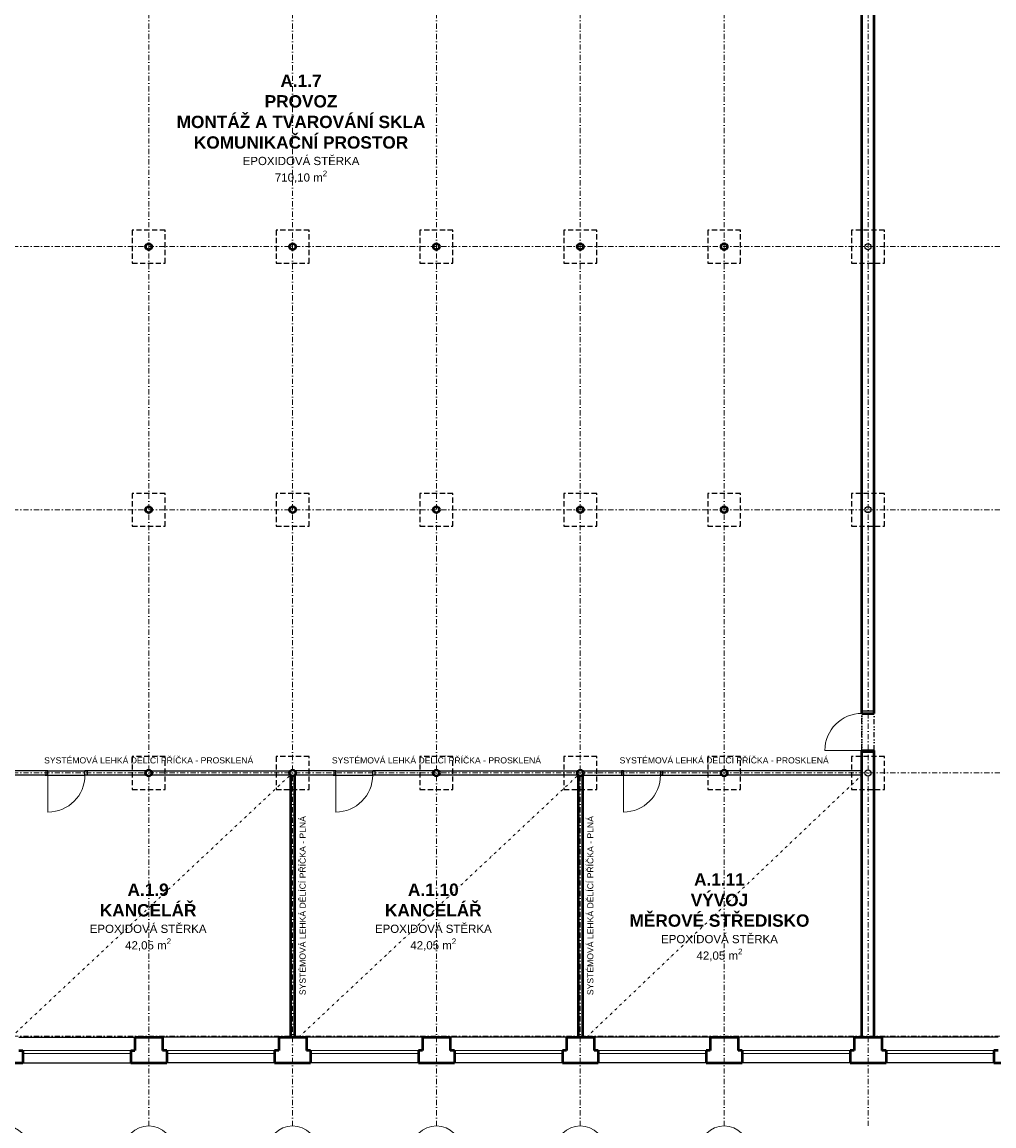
# Model space of a CAD drawing. Header units: millimetres. Extents: x 887082 to 1346431, y -219716 to -98064.
# Tile 6 of 37: x 929734 to 953378, y -178808 to -151966. Entities that reach past the tile are written whole.
import ezdxf

# ---------------------------------------------------------------- set-up
doc = ezdxf.new("R2010")
doc.units = ezdxf.units.MM
doc.header["$LTSCALE"] = 10
for name, pattern in [('DASHDOT', [25.4, 12.7, -6.35, 0, -6.35]), ('DASHED', [19.05, 12.7, -6.35]), ('DIVIDE', [31.75, 12.7, -6.35, 0, -6.35, 0, -6.35]), ('DIVIDE2', [15.875, 6.35, -3.175, 0, -3.175, 0, -3.175]), ('DOT', [6.35, 0, -6.35])]:
    doc.linetypes.add(name, pattern=pattern)
for name, color, linetype, lineweight in [('CKDVERE_', 7, 'Continuous', 15), ('CKDVERE_NADROVINOU', 1, 'DIVIDE', 18), ('CKDVERE_PRAH', 7, 'Continuous', 25), ('CKDVERE_ZARUBNE_LISOVANE', 7, 'Continuous', 25), ('CKOKNA', 1, 'Continuous', 9), ('CKSTENY_OSY', 1, 'DASHDOT', 15), ('CKSTENY_REZ', 6, 'Continuous', 50), ('CKTEXTY_MALE', 3, 'Continuous', 25), ('CKTEXTY_STREDNI', 6, 'Continuous', 50), ('S-GRID-IDEN', 7, 'Continuous', 9), ('TP_podhledy', 1, 'DIVIDE2', 15)]:
    doc.layers.add(name, color=color, linetype=linetype, lineweight=lineweight)
doc.layers.add('CKDVERE_DORAZ', color=7, linetype='DOT', lineweight=25, plot=False)
for name, color, linetype in [('CKSTENY_NADROVINOU', 7, 'DIVIDE'), ('CKSTENY_PODROVINOU', 7, 'Continuous'), ('CKSTENY_SKRYTE', 7, 'DASHED')]:
    doc.layers.add(name, color=color, linetype=linetype)
doc.styles.add('TOP_ARIAL_CE', font='arial.ttf', dxfattribs={"height": 100})

msp = doc.modelspace()

# ---------------------------------------------------------------- linework, layer by layer
at = {"layer": 'CKDVERE_', "color": 252}
for p, q in [((950165, -169676), (949265, -169676)), ((930365, -170276), (930365, -171176)), ((937365, -170276), (937365, -171176)), ((944365, -170276), (944365, -171176))]:
    msp.add_line(p, q, dxfattribs=at)
for centre, start, end in [((950165, -169676), 90, 180), ((930365, -170276), 270, 0), ((937365, -170276), 270, 0), ((944365, -170276), 270, 0)]:
    msp.add_arc(centre, 900, start, end, dxfattribs=at)
at = {"layer": 'CKDVERE_DORAZ', "color": 252}
for p, q in [((950165, -169726), (950165, -168726)), ((930315, -170276), (931315, -170276)), ((937315, -170276), (938315, -170276)), ((944315, -170276), (945315, -170276))]:
    msp.add_line(p, q, dxfattribs=at)
at = {"layer": 'CKDVERE_NADROVINOU', "color": 252}
for p, q in [((950165, -169676), (950165, -168776)), ((950465, -169676), (950465, -168776))]:
    msp.add_line(p, q, dxfattribs=at)
at = {"layer": 'CKDVERE_PRAH', "color": 252}
for p, q in [((930365, -170176), (931265, -170176)), ((937365, -170176), (938265, -170176)), ((944365, -170176), (945265, -170176)), ((930365, -170276), (931265, -170276)), ((937365, -170276), (938265, -170276)), ((944365, -170276), (945265, -170276))]:
    msp.add_line(p, q, dxfattribs=at)
at = {"layer": 'CKDVERE_ZARUBNE_LISOVANE', "color": 252}
for p, q in [((950165, -168726), (950165, -168776)), ((950465, -168726), (950165, -168726)), ((950165, -168776), (950465, -168776)), ((950465, -168776), (950465, -168726)), ((950165, -169726), (950165, -169676)), ((950165, -169676), (950465, -169676)), ((950465, -169726), (950165, -169726)), ((950465, -169676), (950465, -169726)), ((930365, -170176), (930315, -170176)), ((930315, -170176), (930315, -170276)), ((930365, -170276), (930365, -170176)), ((931265, -170276), (931265, -170176)), ((931265, -170176), (931315, -170176)), ((931315, -170176), (931315, -170276)), ((937365, -170176), (937315, -170176)), ((937315, -170176), (937315, -170276)), ((937365, -170276), (937365, -170176)), ((938265, -170276), (938265, -170176)), ((938265, -170176), (938315, -170176)), ((938315, -170176), (938315, -170276)), ((944365, -170176), (944315, -170176)), ((944315, -170176), (944315, -170276)), ((944365, -170276), (944365, -170176)), ((945265, -170276), (945265, -170176)), ((945265, -170176), (945315, -170176)), ((945315, -170176), (945315, -170276)), ((930315, -170276), (930365, -170276)), ((931315, -170276), (931265, -170276)), ((937315, -170276), (937365, -170276)), ((938315, -170276), (938265, -170276)), ((944315, -170276), (944365, -170276)), ((945315, -170276), (945265, -170276))]:
    msp.add_line(p, q, dxfattribs=at)
at = {"layer": 'CKOKNA', "color": 252}
for p, q in [((929753, -176976), (932378, -176976)), ((929753, -177051), (932378, -177051)), ((935878, -176976), (933253, -176976)), ((935878, -177051), (933253, -177051)), ((939378, -176976), (936753, -176976)), ((939378, -177051), (936753, -177051)), ((942878, -176976), (940253, -176976)), ((942878, -177051), (940253, -177051)), ((946378, -176976), (943753, -176976)), ((946378, -177051), (943753, -177051)), ((949878, -176976), (947253, -176976)), ((949878, -177051), (947253, -177051)), ((953378, -176976), (950753, -176976)), ((953378, -177051), (950753, -177051))]:
    msp.add_line(p, q, dxfattribs=at)
at = {"layer": 'CKSTENY_NADROVINOU', "color": 252}
for p, q in [((950165, -169676), (950165, -168776)), ((950465, -169676), (950465, -168776)), ((930365, -170176), (931265, -170176)), ((937365, -170176), (938265, -170176)), ((944365, -170176), (945265, -170176)), ((930365, -170276), (931265, -170276)), ((937365, -170276), (938265, -170276)), ((944365, -170276), (945265, -170276))]:
    msp.add_line(p, q, dxfattribs=at)
at = {"layer": 'CKSTENY_OSY', "color": 252, "lineweight": 5}
for p, q in [((932815, -178808), (932815, -111893)), ((936315, -178808), (936315, -111893)), ((939815, -178808), (939815, -111893)), ((943315, -178808), (943315, -111893)), ((946815, -178808), (946815, -111893)), ((950315, -178808), (950315, -111893)), ((917569, -157426), (1000470, -157426)), ((917569, -163826), (1000470, -163826)), ((917569, -170226), (1000470, -170226)), ((917569, -176626), (1000470, -176626))]:
    msp.add_line(p, q, dxfattribs=at)
at = {"layer": 'CKSTENY_PODROVINOU', "color": 252}
for p, q in [((930365, -170176), (929371, -170176)), ((930365, -170276), (930365, -170176)), ((931265, -170276), (931265, -170176)), ((932760, -170176), (931265, -170176)), ((932871, -170176), (936260, -170176)), ((937365, -170176), (936371, -170176)), ((937365, -170276), (937365, -170176)), ((938265, -170276), (938265, -170176)), ((939760, -170176), (938265, -170176)), ((939871, -170176), (943260, -170176)), ((943371, -170176), (944365, -170176)), ((944365, -170176), (944365, -170276)), ((945265, -170176), (945265, -170276)), ((945265, -170176), (946760, -170176)), ((950165, -170176), (946871, -170176)), ((930365, -170276), (929371, -170276)), ((932760, -170276), (931265, -170276)), ((936260, -170276), (932871, -170276)), ((937365, -170276), (936371, -170276)), ((939760, -170276), (938265, -170276)), ((943260, -170276), (939871, -170276)), ((943371, -170276), (944365, -170276)), ((945265, -170276), (946760, -170276)), ((950165, -170276), (946871, -170276)), ((929653, -176651), (932478, -176651)), ((935978, -176651), (933153, -176651)), ((939478, -176651), (936653, -176651)), ((942978, -176651), (940153, -176651)), ((946478, -176651), (943653, -176651)), ((949978, -176651), (947153, -176651)), ((953478, -176651), (950653, -176651)), ((929753, -177271), (932378, -177271)), ((935878, -177271), (933253, -177271)), ((939378, -177271), (936753, -177271)), ((942878, -177271), (940253, -177271)), ((946378, -177271), (943753, -177271)), ((949878, -177271), (947253, -177271)), ((953378, -177271), (950753, -177271))]:
    msp.add_line(p, q, dxfattribs=at)
for centre in [(950315, -157426), (950315, -163826), (950315, -170226)]:
    msp.add_circle(centre, 75, dxfattribs=at)
at = {"layer": 'CKSTENY_REZ', "color": 252}
for p, q in [((950465, -168776), (950465, -131976)), ((950165, -168776), (950165, -144776)), ((950165, -168776), (950465, -168776)), ((950165, -169676), (950465, -169676)), ((950165, -176651), (950165, -169676)), ((950465, -176651), (950465, -169676)), ((936265, -170282), (936265, -176651)), ((936365, -170282), (936365, -176651)), ((943265, -170282), (943265, -176651)), ((943365, -170282), (943365, -176651)), ((932478, -176651), (933153, -176651)), ((932478, -176651), (932478, -176976)), ((933153, -176651), (933153, -176976)), ((935978, -176651), (935978, -176976)), ((935978, -176651), (936653, -176651)), ((936653, -176651), (936653, -176976)), ((939478, -176651), (939478, -176976)), ((939478, -176651), (940153, -176651)), ((940153, -176651), (940153, -176976)), ((942978, -176651), (942978, -176976)), ((942978, -176651), (943653, -176651)), ((943653, -176651), (943653, -176976)), ((946478, -176651), (946478, -176976)), ((946478, -176651), (947153, -176651)), ((947153, -176651), (947153, -176976)), ((949978, -176651), (949978, -176976)), ((949978, -176651), (950653, -176651)), ((950653, -176651), (950653, -176976)), ((929653, -176976), (929753, -176976)), ((929753, -176976), (929753, -177271)), ((932378, -176976), (932378, -177271)), ((932378, -176976), (932478, -176976)), ((933253, -176976), (933153, -176976)), ((933253, -176976), (933253, -177271)), ((935878, -176976), (935878, -177271)), ((935978, -176976), (935878, -176976)), ((936753, -176976), (936653, -176976)), ((936753, -176976), (936753, -177271)), ((939378, -176976), (939378, -177271)), ((939478, -176976), (939378, -176976)), ((940253, -176976), (940153, -176976)), ((940253, -176976), (940253, -177271)), ((942878, -176976), (942878, -177271)), ((942978, -176976), (942878, -176976)), ((943753, -176976), (943653, -176976)), ((943753, -176976), (943753, -177271)), ((946378, -176976), (946378, -177271)), ((946478, -176976), (946378, -176976)), ((947253, -176976), (947153, -176976)), ((947253, -176976), (947253, -177271)), ((949878, -176976), (949878, -177271)), ((949978, -176976), (949878, -176976)), ((950753, -176976), (950653, -176976)), ((950753, -176976), (950753, -177271)), ((953378, -176976), (953378, -177271)), ((953478, -176976), (953378, -176976)), ((928878, -177271), (929753, -177271)), ((932378, -177271), (933253, -177271)), ((935878, -177271), (936753, -177271)), ((939378, -177271), (940253, -177271)), ((942878, -177271), (943753, -177271)), ((946378, -177271), (947253, -177271)), ((949878, -177271), (950753, -177271)), ((953378, -177271), (954253, -177271))]:
    msp.add_line(p, q, dxfattribs=at)
for centre in [(932815, -157426), (936315, -157426), (939815, -157426), (943315, -157426), (946815, -157426), (932815, -163826), (936315, -163826), (939815, -163826), (943315, -163826), (946815, -163826), (932815, -170226), (936315, -170226), (939815, -170226), (943315, -170226), (946815, -170226)]:
    msp.add_circle(centre, 75, dxfattribs=at)
at = {"layer": 'CKSTENY_SKRYTE', "color": 252}
for points in [[(932415, -157826), (933215, -157826), (933215, -157026), (932415, -157026)], [(935915, -157826), (936715, -157826), (936715, -157026), (935915, -157026)], [(939415, -157826), (940215, -157826), (940215, -157026), (939415, -157026)], [(942915, -157826), (943715, -157826), (943715, -157026), (942915, -157026)], [(946415, -157826), (947215, -157826), (947215, -157026), (946415, -157026)], [(949915, -157826), (950715, -157826), (950715, -157026), (949915, -157026)], [(932415, -164226), (933215, -164226), (933215, -163426), (932415, -163426)], [(935915, -164226), (936715, -164226), (936715, -163426), (935915, -163426)], [(939415, -164226), (940215, -164226), (940215, -163426), (939415, -163426)], [(942915, -164226), (943715, -164226), (943715, -163426), (942915, -163426)], [(946415, -164226), (947215, -164226), (947215, -163426), (946415, -163426)], [(949915, -164226), (950715, -164226), (950715, -163426), (949915, -163426)], [(932415, -170626), (933215, -170626), (933215, -169826), (932415, -169826)], [(935915, -170626), (936715, -170626), (936715, -169826), (935915, -169826)], [(939415, -170626), (940215, -170626), (940215, -169826), (939415, -169826)], [(942915, -170626), (943715, -170626), (943715, -169826), (942915, -169826)], [(946415, -170626), (947215, -170626), (947215, -169826), (946415, -169826)], [(949915, -170626), (950715, -170626), (950715, -169826), (949915, -169826)]]:
    msp.add_lwpolyline(points, close=True, dxfattribs=at)
at = {"layer": 'S-GRID-IDEN', "color": 252}
for centre in [(929315, -179408), (932815, -179408), (936315, -179408), (939815, -179408), (943315, -179408), (946815, -179408)]:
    msp.add_circle(centre, 600, dxfattribs=at)
at = {"layer": 'TP_podhledy', "color": 252}
for p, q in [((929465, -176651), (936260, -170276)), ((936465, -176651), (943261, -170278)), ((943465, -176651), (950165, -170276))]:
    msp.add_line(p, q, dxfattribs=at)

# ---------------------------------------------------------------- texts
at = {"layer": 'CKTEXTY_MALE', "color": 252, "char_height": 150, "width": 5844.32, "attachment_point": 5, "style": 'TOP_ARIAL_CE'}
for s, insert, rotation in [('\\A1;SYSTÉMOVÁ LEHKÁ DĚLÍCÍ PŘÍČKA - PROSKLENÁ', (932815, -169920), 0), ('\\A1;SYSTÉMOVÁ LEHKÁ DĚLÍCÍ PŘÍČKA - PROSKLENÁ', (939815, -169920), 0), ('\\A1;SYSTÉMOVÁ LEHKÁ DĚLÍCÍ PŘÍČKA - PROSKLENÁ', (946815, -169920), 0), ('\\A1;SYSTÉMOVÁ LEHKÁ DĚLÍCÍ PŘÍČKA - PLNÁ', (936560, -173451), 90), ('\\A1;SYSTÉMOVÁ LEHKÁ DĚLÍCÍ PŘÍČKA - PLNÁ', (943560, -173451), 90)]:
    msp.add_mtext(s, dxfattribs=dict(at, insert=insert, rotation=rotation))
at = {"layer": 'CKTEXTY_STREDNI', "color": 252, "char_height": 300, "attachment_point": 5, "rotation": 0, "style": 'TOP_ARIAL_CE'}
for s, insert, width in [('\\A1;{\\fArial|b1|i0|c238|p34;A.1.7\\PPROVOZ\\PMONTÁŽ A TVAROVÁNÍ SKLA\\PKOMUNIKAČNÍ PROSTOR\\fArial|b0|i0|c238|p34;\\H0.6667x;\\PEPOXIDOVÁ STĚRKA\\P710,10 m\\H0.7x;\\S2^ ;}', (936521, -154563), 7246.94), ('\\A1;{\\fArial|b1|i0|c238|p34;A.1.11\\PVÝVOJ\\PMĚROVÉ STŘEDISKO} {\\H0.6667x;\\PEPOXIDOVÁ STĚRKA\\P42,05 m\\H0.7x;\\S2^ ;}', (946701, -173734), 5113.54), ('\\A1;{\\fArial|b1|i0|c238|p34;A.1.9\\PKANCELÁŘ} {\\H0.6667x;\\PEPOXIDOVÁ STĚRKA\\P42,05 m\\H0.7x;\\S2^ ;}', (932801, -173734), 5113.54), ('\\A1;{\\fArial|b1|i0|c238|p34;A.1.10\\PKANCELÁŘ} {\\H0.6667x;\\PEPOXIDOVÁ STĚRKA\\P42,05 m\\H0.7x;\\S2^ ;}', (939739, -173734), 5113.54)]:
    msp.add_mtext(s, dxfattribs=dict(at, insert=insert, width=width))

doc.saveas('drawing.dxf')
